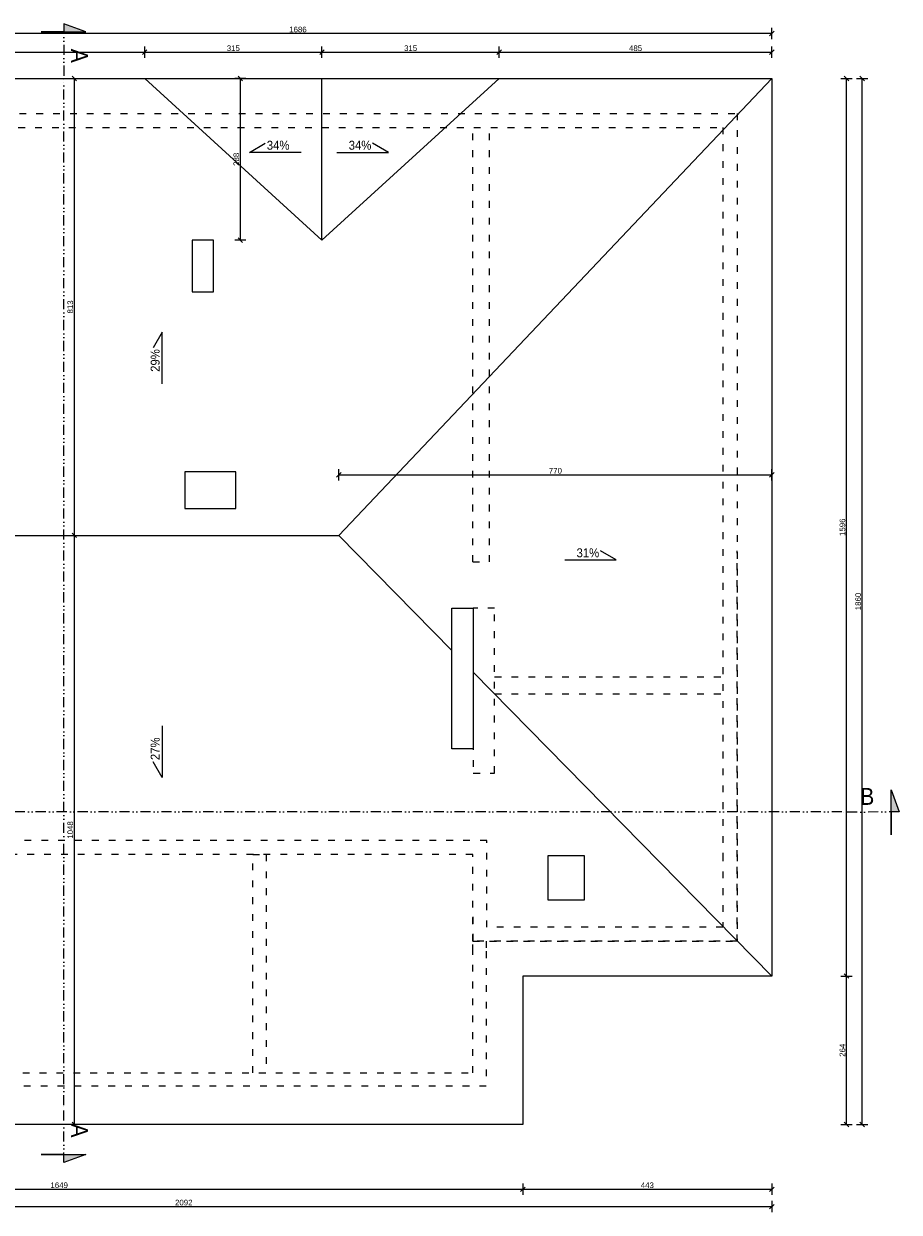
# Model space of a CAD drawing. Header units: millimetres. Extents: x -2720 to 125583, y -8970 to 34912.
# Tile 81 of 105: x 28262 to 29819, y 17685 to 19798. Entities that reach past the tile are written whole.
import ezdxf
from ezdxf.enums import TextEntityAlignment as Align

# ---------------------------------------------------------------- set-up
doc = ezdxf.new("R2010")
doc.units = ezdxf.units.MM
doc.linetypes.add('1KS_2KP-50', pattern=[37.05, 12, 6, -6.35, 0, -6.35, 0, -6.35])
doc.linetypes.add('ACAD_ISO03W100', pattern=[30, 12, -18])
for name, color, linetype, lineweight in [('A_LINIA PRZEKROJOWA', 223, '1KS_2KP-50', 15), ('A_OPISY', 40, 'Continuous', 9), ('A_WIDOK', 141, 'Continuous', 13), ('A_WYMIAROWANIE', 7, 'Continuous', 9)]:
    doc.layers.add(name, color=color, linetype=linetype, lineweight=lineweight)
doc.layers.add('A_WIDOK 2PLAN', color=7, linetype='Continuous', lineweight=9, true_color=0x666666)
doc.styles.add('ARIAL', font='arial.ttf')
doc.styles.add('DEMIURG_100_etykiety', font='arial.ttf', dxfattribs={"width": 0.9, "height": 30})
doc.styles.add('MPP_opisy_1-100', font='romans.shx', dxfattribs={"width": 0.6, "height": 25})
doc.styles.get("Standard").update_dxf_attribs({"font": 'arial.ttf'})
doc.dimstyles.new('1 do 100', dxfattribs={"dimtxt": 10, "dimasz": 8, "dimexe": 10, "dimexo": 10, "dimgap": 2, "dimtad": 1, "dimdec": 0, "dimtxsty": 'Standard', "dimblk": 'OBLIQUE', "dimcen": 2.5, "dimadec": 0, "dimazin": 0, "dimtfac": 1, "dimtdec": 0, "dimtmove": 0, "dimatfit": 3, "dimldrblk": 'OBLIQUE', "dimfxl": 10, "dimfxlon": 1, "dimarcsym": 0})

# ---------------------------------------------------------------- blocks, each defined once
blk = doc.blocks.new('mpp_pochylnia1')
at = {"layer": 'A_OPISY'}
blk.add_lwpolyline([(82.5, 0), (-9.2, 0), (18.8, 16.2)], dxfattribs=at)
blk.add_lwpolyline([(82.5, 0), (-9.2, 0), (18.8, 16.2)], dxfattribs=at)
at = {"layer": 'A_OPISY', "style": 'MPP_opisy_1-100', "width": 0.6}
blk.add_attdef('%', (23.4, 4.7), '', height=25, dxfattribs=at)
blk = doc.blocks.new('_Oblique')
at = {"color": 0, "linetype": 'ByBlock', "lineweight": -2}
blk.add_line((-0.5, -0.5), (0.5, 0.5), dxfattribs=at)
blk = doc.blocks.new('*D197')
at = {"layer": 'A_WYMIAROWANIE', "color": 0, "lineweight": -2, "ltscale": 2, "transparency": 16777216}
for p, q in [((27500.7, 17735.5), (27500.7, 17715.5)), ((29149.2, 17735.5), (29149.2, 17715.5)), ((27500.7, 17725.5), (29149.2, 17725.5))]:
    blk.add_line(p, q, dxfattribs=at)
at = {"layer": 'Defpoints', "color": 0, "ltscale": 2, "transparency": 16777216}
for p in [(27500.7, 17840.7), (29149.2, 17840.7), (29149.2, 17725.5)]:
    blk.add_point(p, dxfattribs=at)
at = {"layer": 'A_WYMIAROWANIE', "color": 0, "lineweight": -2, "ltscale": 2, "transparency": 16777216, "xscale": 8, "yscale": 8, "zscale": 8, "rotation": 180}
blk.add_blockref('_Oblique', (27500.7, 17725.5), dxfattribs=at)
at = {"layer": 'A_WYMIAROWANIE', "color": 0, "lineweight": -2, "ltscale": 2, "transparency": 16777216, "xscale": 8, "yscale": 8, "zscale": 8}
blk.add_blockref('_Oblique', (29149.2, 17725.5), dxfattribs=at)
at = {"layer": 'A_WYMIAROWANIE', "color": 0, "ltscale": 2, "transparency": 16777216, "insert": (28325, 17732.6), "char_height": 10, "attachment_point": 5}
blk.add_mtext('1649', dxfattribs=at)
blk = doc.blocks.new('*D198')
at = {"layer": 'A_WYMIAROWANIE', "color": 0, "lineweight": -2, "ltscale": 2, "transparency": 16777216}
for p, q in [((29149.2, 17735.5), (29149.2, 17715.5)), ((29592.2, 17735.5), (29592.2, 17715.5)), ((29149.2, 17725.5), (29592.2, 17725.5))]:
    blk.add_line(p, q, dxfattribs=at)
at = {"layer": 'Defpoints', "color": 0, "ltscale": 2, "transparency": 16777216}
for p in [(29592.2, 18104.7), (29149.2, 17840.7), (29592.2, 17725.5)]:
    blk.add_point(p, dxfattribs=at)
at = {"layer": 'A_WYMIAROWANIE', "color": 0, "lineweight": -2, "ltscale": 2, "transparency": 16777216, "xscale": 8, "yscale": 8, "zscale": 8, "rotation": 180}
blk.add_blockref('_Oblique', (29149.2, 17725.5), dxfattribs=at)
at = {"layer": 'A_WYMIAROWANIE', "color": 0, "lineweight": -2, "ltscale": 2, "transparency": 16777216, "xscale": 8, "yscale": 8, "zscale": 8}
blk.add_blockref('_Oblique', (29592.2, 17725.5), dxfattribs=at)
at = {"layer": 'A_WYMIAROWANIE', "color": 0, "ltscale": 2, "transparency": 16777216, "insert": (29370.7, 17732.6), "char_height": 10, "attachment_point": 5}
blk.add_mtext('443', dxfattribs=at)
blk = doc.blocks.new('*D199')
at = {"layer": 'A_WYMIAROWANIE', "color": 0, "lineweight": -2, "ltscale": 2, "transparency": 16777216}
for p, q in [((29714.7, 18104.7), (29734.7, 18104.7)), ((29724.7, 17840.7), (29724.7, 18104.7)), ((29714.7, 17840.7), (29734.7, 17840.7))]:
    blk.add_line(p, q, dxfattribs=at)
at = {"layer": 'Defpoints', "color": 0, "ltscale": 2, "transparency": 16777216}
for p in [(29149.2, 18104.7), (29724.7, 18104.7), (29149.2, 17840.7)]:
    blk.add_point(p, dxfattribs=at)
at = {"layer": 'A_WYMIAROWANIE', "color": 0, "lineweight": -2, "ltscale": 2, "transparency": 16777216, "xscale": 8, "yscale": 8, "zscale": 8}
for p, rotation in [((29724.7, 18104.7), 90), ((29724.7, 17840.7), 270)]:
    blk.add_blockref('_Oblique', p, dxfattribs=dict(at, rotation=rotation))
at = {"layer": 'A_WYMIAROWANIE', "color": 0, "ltscale": 2, "transparency": 16777216, "insert": (29717.6, 17972.7), "char_height": 10, "attachment_point": 5, "rotation": 90}
blk.add_mtext('264', dxfattribs=at)
blk = doc.blocks.new('*D200')
at = {"layer": 'A_WYMIAROWANIE', "color": 0, "lineweight": -2, "ltscale": 2, "transparency": 16777216}
for p, q in [((29714.7, 19700.7), (29734.7, 19700.7)), ((29724.7, 18104.7), (29724.7, 19700.7)), ((29714.7, 18104.7), (29734.7, 18104.7))]:
    blk.add_line(p, q, dxfattribs=at)
at = {"layer": 'Defpoints', "color": 0, "ltscale": 2, "transparency": 16777216}
for p in [(29592.2, 19700.7), (29724.7, 19700.7), (29149.2, 18104.7)]:
    blk.add_point(p, dxfattribs=at)
at = {"layer": 'A_WYMIAROWANIE', "color": 0, "lineweight": -2, "ltscale": 2, "transparency": 16777216, "xscale": 8, "yscale": 8, "zscale": 8}
for p, rotation in [((29724.7, 19700.7), 90), ((29724.7, 18104.7), 270)]:
    blk.add_blockref('_Oblique', p, dxfattribs=dict(at, rotation=rotation))
at = {"layer": 'A_WYMIAROWANIE', "color": 0, "ltscale": 2, "transparency": 16777216, "insert": (29717.6, 18902.7), "char_height": 10, "attachment_point": 5, "rotation": 90}
blk.add_mtext('1596', dxfattribs=at)
blk = doc.blocks.new('*D201')
at = {"layer": 'A_WYMIAROWANIE', "color": 0, "lineweight": -2, "ltscale": 2, "transparency": 16777216}
for p, q in [((29742.7, 19700.7), (29762.7, 19700.7)), ((29752.7, 17840.7), (29752.7, 19700.7)), ((29742.7, 17840.7), (29762.7, 17840.7))]:
    blk.add_line(p, q, dxfattribs=at)
at = {"layer": 'Defpoints', "color": 0, "ltscale": 2, "transparency": 16777216}
for p in [(29311.1, 19700.7), (29752.7, 19700.7), (29082.9, 17840.7)]:
    blk.add_point(p, dxfattribs=at)
at = {"layer": 'A_WYMIAROWANIE', "color": 0, "lineweight": -2, "ltscale": 2, "transparency": 16777216, "xscale": 8, "yscale": 8, "zscale": 8}
for p, rotation in [((29752.7, 19700.7), 90), ((29752.7, 17840.7), 270)]:
    blk.add_blockref('_Oblique', p, dxfattribs=dict(at, rotation=rotation))
at = {"layer": 'A_WYMIAROWANIE', "color": 0, "ltscale": 2, "transparency": 16777216, "insert": (29745.6, 18770.7), "char_height": 10, "attachment_point": 5, "rotation": 90}
blk.add_mtext('1860', dxfattribs=at)
blk = doc.blocks.new('*D202')
at = {"layer": 'A_WYMIAROWANIE', "color": 0, "lineweight": -2, "ltscale": 2, "transparency": 16777216}
for p, q in [((27500.7, 17704.7), (27500.7, 17684.7)), ((27500.7, 17694.7), (29592.2, 17694.7)), ((29592.2, 17704.7), (29592.2, 17684.7))]:
    blk.add_line(p, q, dxfattribs=at)
at = {"layer": 'Defpoints', "color": 0, "ltscale": 2, "transparency": 16777216}
for p in [(29592.2, 18104.7), (27500.7, 17840.7), (29592.2, 17694.7)]:
    blk.add_point(p, dxfattribs=at)
at = {"layer": 'A_WYMIAROWANIE', "color": 0, "lineweight": -2, "ltscale": 2, "transparency": 16777216, "xscale": 8, "yscale": 8, "zscale": 8, "rotation": 180}
blk.add_blockref('_Oblique', (27500.7, 17694.7), dxfattribs=at)
at = {"layer": 'A_WYMIAROWANIE', "color": 0, "lineweight": -2, "ltscale": 2, "transparency": 16777216, "xscale": 8, "yscale": 8, "zscale": 8}
blk.add_blockref('_Oblique', (29592.2, 17694.7), dxfattribs=at)
at = {"layer": 'A_WYMIAROWANIE', "color": 0, "ltscale": 2, "transparency": 16777216, "insert": (28546.5, 17701.8), "char_height": 10, "attachment_point": 5}
blk.add_mtext('2092', dxfattribs=at)
blk = doc.blocks.new('*D203')
at = {"layer": 'A_WYMIAROWANIE', "color": 0, "lineweight": -2, "ltscale": 2, "transparency": 16777216}
for p, q in [((27906.7, 19737.3), (27906.7, 19757.3)), ((27906.7, 19747.3), (28477.1, 19747.3)), ((28477.1, 19737.3), (28477.1, 19757.3))]:
    blk.add_line(p, q, dxfattribs=at)
at = {"layer": 'Defpoints', "color": 0, "ltscale": 2, "transparency": 16777216}
for p in [(28477.1, 19747.3), (27906.7, 19700.7), (28477.1, 19700.7)]:
    blk.add_point(p, dxfattribs=at)
at = {"layer": 'A_WYMIAROWANIE', "color": 0, "lineweight": -2, "ltscale": 2, "transparency": 16777216, "xscale": 8, "yscale": 8, "zscale": 8, "rotation": 180}
blk.add_blockref('_Oblique', (27906.7, 19747.3), dxfattribs=at)
at = {"layer": 'A_WYMIAROWANIE', "color": 0, "lineweight": -2, "ltscale": 2, "transparency": 16777216, "xscale": 8, "yscale": 8, "zscale": 8}
blk.add_blockref('_Oblique', (28477.1, 19747.3), dxfattribs=at)
at = {"layer": 'A_WYMIAROWANIE', "color": 0, "ltscale": 2, "transparency": 16777216, "insert": (28191.9, 19754.4), "char_height": 10, "attachment_point": 5}
blk.add_mtext('570', dxfattribs=at)
blk = doc.blocks.new('*D204')
at = {"layer": 'A_WYMIAROWANIE', "color": 0, "lineweight": -2, "ltscale": 2, "transparency": 16777216}
for p, q in [((28477.1, 19737.3), (28477.1, 19757.3)), ((28477.1, 19747.3), (28792.2, 19747.3)), ((28792.2, 19737.3), (28792.2, 19757.3))]:
    blk.add_line(p, q, dxfattribs=at)
at = {"layer": 'Defpoints', "color": 0, "ltscale": 2, "transparency": 16777216}
for p in [(28792.2, 19747.3), (28477.1, 19700.7), (28792.2, 19700.7)]:
    blk.add_point(p, dxfattribs=at)
at = {"layer": 'A_WYMIAROWANIE', "color": 0, "lineweight": -2, "ltscale": 2, "transparency": 16777216, "xscale": 8, "yscale": 8, "zscale": 8, "rotation": 180}
blk.add_blockref('_Oblique', (28477.1, 19747.3), dxfattribs=at)
at = {"layer": 'A_WYMIAROWANIE', "color": 0, "lineweight": -2, "ltscale": 2, "transparency": 16777216, "xscale": 8, "yscale": 8, "zscale": 8}
blk.add_blockref('_Oblique', (28792.2, 19747.3), dxfattribs=at)
at = {"layer": 'A_WYMIAROWANIE', "color": 0, "ltscale": 2, "transparency": 16777216, "insert": (28634.6, 19754.4), "char_height": 10, "attachment_point": 5}
blk.add_mtext('315', dxfattribs=at)
blk = doc.blocks.new('*D205')
at = {"layer": 'A_WYMIAROWANIE', "color": 0, "lineweight": -2, "ltscale": 2, "transparency": 16777216}
for p, q in [((28792.2, 19737.3), (28792.2, 19757.3)), ((28792.2, 19747.3), (29107.4, 19747.3)), ((29107.4, 19737.3), (29107.4, 19757.3))]:
    blk.add_line(p, q, dxfattribs=at)
at = {"layer": 'Defpoints', "color": 0, "ltscale": 2, "transparency": 16777216}
for p in [(29107.4, 19747.3), (28792.2, 19700.7), (29107.4, 19700.7)]:
    blk.add_point(p, dxfattribs=at)
at = {"layer": 'A_WYMIAROWANIE', "color": 0, "lineweight": -2, "ltscale": 2, "transparency": 16777216, "xscale": 8, "yscale": 8, "zscale": 8, "rotation": 180}
blk.add_blockref('_Oblique', (28792.2, 19747.3), dxfattribs=at)
at = {"layer": 'A_WYMIAROWANIE', "color": 0, "lineweight": -2, "ltscale": 2, "transparency": 16777216, "xscale": 8, "yscale": 8, "zscale": 8}
blk.add_blockref('_Oblique', (29107.4, 19747.3), dxfattribs=at)
at = {"layer": 'A_WYMIAROWANIE', "color": 0, "ltscale": 2, "transparency": 16777216, "insert": (28949.8, 19754.4), "char_height": 10, "attachment_point": 5}
blk.add_mtext('315', dxfattribs=at)
blk = doc.blocks.new('*D206')
at = {"layer": 'A_WYMIAROWANIE', "color": 0, "lineweight": -2, "ltscale": 2, "transparency": 16777216}
for p, q in [((29107.4, 19737.3), (29107.4, 19757.3)), ((29107.4, 19747.3), (29592.2, 19747.3)), ((29592.2, 19737.3), (29592.2, 19757.3))]:
    blk.add_line(p, q, dxfattribs=at)
at = {"layer": 'Defpoints', "color": 0, "ltscale": 2, "transparency": 16777216}
for p in [(29592.2, 19747.3), (29107.4, 19700.7), (29592.2, 19700.7)]:
    blk.add_point(p, dxfattribs=at)
at = {"layer": 'A_WYMIAROWANIE', "color": 0, "lineweight": -2, "ltscale": 2, "transparency": 16777216, "xscale": 8, "yscale": 8, "zscale": 8, "rotation": 180}
blk.add_blockref('_Oblique', (29107.4, 19747.3), dxfattribs=at)
at = {"layer": 'A_WYMIAROWANIE', "color": 0, "lineweight": -2, "ltscale": 2, "transparency": 16777216, "xscale": 8, "yscale": 8, "zscale": 8}
blk.add_blockref('_Oblique', (29592.2, 19747.3), dxfattribs=at)
at = {"layer": 'A_WYMIAROWANIE', "color": 0, "ltscale": 2, "transparency": 16777216, "insert": (29349.8, 19754.4), "char_height": 10, "attachment_point": 5}
blk.add_mtext('485', dxfattribs=at)
blk = doc.blocks.new('*D207')
at = {"layer": 'A_WYMIAROWANIE', "color": 0, "lineweight": -2, "ltscale": 2, "transparency": 16777216}
for p, q in [((27906.7, 19770.6), (27906.7, 19790.6)), ((29592.2, 19780.6), (27906.7, 19780.6)), ((29592.2, 19770.6), (29592.2, 19790.6))]:
    blk.add_line(p, q, dxfattribs=at)
at = {"layer": 'Defpoints', "color": 0, "ltscale": 2, "transparency": 16777216}
for p in [(27906.7, 19780.6), (27906.7, 19700.7), (29592.2, 19700.7)]:
    blk.add_point(p, dxfattribs=at)
at = {"layer": 'A_WYMIAROWANIE', "color": 0, "lineweight": -2, "ltscale": 2, "transparency": 16777216, "xscale": 8, "yscale": 8, "zscale": 8, "rotation": 180}
blk.add_blockref('_Oblique', (27906.7, 19780.6), dxfattribs=at)
at = {"layer": 'A_WYMIAROWANIE', "color": 0, "lineweight": -2, "ltscale": 2, "transparency": 16777216, "xscale": 8, "yscale": 8, "zscale": 8}
blk.add_blockref('_Oblique', (29592.2, 19780.6), dxfattribs=at)
at = {"layer": 'A_WYMIAROWANIE', "color": 0, "ltscale": 2, "transparency": 16777216, "insert": (28749.5, 19787.7), "char_height": 10, "attachment_point": 5}
blk.add_mtext('1686', dxfattribs=at)
blk = doc.blocks.new('*D210')
at = {"layer": 'A_WYMIAROWANIE', "color": 0, "lineweight": -2, "ltscale": 2, "transparency": 16777216}
for p, q in [((28657, 19700.7), (28637, 19700.7)), ((28647, 19700.7), (28647, 19413.2)), ((28657, 19413.2), (28637, 19413.2))]:
    blk.add_line(p, q, dxfattribs=at)
at = {"layer": 'Defpoints', "color": 0, "ltscale": 2, "transparency": 16777216}
for p in [(28792.2, 19700.7), (28647, 19413.2), (28792.2, 19413.2)]:
    blk.add_point(p, dxfattribs=at)
at = {"layer": 'A_WYMIAROWANIE', "color": 0, "lineweight": -2, "ltscale": 2, "transparency": 16777216, "xscale": 8, "yscale": 8, "zscale": 8}
for p, rotation in [((28647, 19700.7), 90), ((28647, 19413.2), 270)]:
    blk.add_blockref('_Oblique', p, dxfattribs=dict(at, rotation=rotation))
at = {"layer": 'A_WYMIAROWANIE', "color": 0, "ltscale": 2, "transparency": 16777216, "insert": (28639.9, 19556.9), "char_height": 10, "attachment_point": 5, "rotation": 90}
blk.add_mtext('288', dxfattribs=at)
blk = doc.blocks.new('*D211')
at = {"layer": 'A_WYMIAROWANIE', "color": 0, "lineweight": -2, "ltscale": 2, "transparency": 16777216}
for p, q in [((28822.2, 18985.9), (28822.2, 19005.9)), ((29592.2, 18985.9), (29592.2, 19005.9)), ((28822.2, 18995.9), (29592.2, 18995.9))]:
    blk.add_line(p, q, dxfattribs=at)
at = {"layer": 'Defpoints', "color": 0, "ltscale": 2, "transparency": 16777216}
for p in [(29592.2, 18995.9), (28822.2, 18888.2), (29592.2, 18888.2)]:
    blk.add_point(p, dxfattribs=at)
at = {"layer": 'A_WYMIAROWANIE', "color": 0, "lineweight": -2, "ltscale": 2, "transparency": 16777216, "xscale": 8, "yscale": 8, "zscale": 8, "rotation": 180}
blk.add_blockref('_Oblique', (28822.2, 18995.9), dxfattribs=at)
at = {"layer": 'A_WYMIAROWANIE', "color": 0, "lineweight": -2, "ltscale": 2, "transparency": 16777216, "xscale": 8, "yscale": 8, "zscale": 8}
blk.add_blockref('_Oblique', (29592.2, 18995.9), dxfattribs=at)
at = {"layer": 'A_WYMIAROWANIE', "color": 0, "ltscale": 2, "transparency": 16777216, "insert": (29207.2, 19003.1), "char_height": 10, "attachment_point": 5}
blk.add_mtext('770', dxfattribs=at)
blk = doc.blocks.new('*D212')
at = {"layer": 'A_WYMIAROWANIE', "color": 0, "lineweight": -2, "ltscale": 2, "transparency": 16777216}
for p, q in [((28341.8, 19700.7), (28361.8, 19700.7)), ((28351.8, 19700.7), (28351.8, 18888.2)), ((28341.8, 18888.2), (28361.8, 18888.2))]:
    blk.add_line(p, q, dxfattribs=at)
at = {"layer": 'Defpoints', "color": 0, "ltscale": 2, "transparency": 16777216}
for p in [(28310, 19700.7), (28310, 18888.2), (28351.8, 18888.2)]:
    blk.add_point(p, dxfattribs=at)
at = {"layer": 'A_WYMIAROWANIE', "color": 0, "lineweight": -2, "ltscale": 2, "transparency": 16777216, "xscale": 8, "yscale": 8, "zscale": 8}
for p, rotation in [((28351.8, 19700.7), 90), ((28351.8, 18888.2), 270)]:
    blk.add_blockref('_Oblique', p, dxfattribs=dict(at, rotation=rotation))
at = {"layer": 'A_WYMIAROWANIE', "color": 0, "ltscale": 2, "transparency": 16777216, "insert": (28344.7, 19294.4), "char_height": 10, "attachment_point": 5, "rotation": 90}
blk.add_mtext('813', dxfattribs=at)
blk = doc.blocks.new('*D213')
at = {"layer": 'A_WYMIAROWANIE', "color": 0, "lineweight": -2, "ltscale": 2, "transparency": 16777216}
for p, q in [((28341.8, 18888.2), (28361.8, 18888.2)), ((28351.8, 18888.2), (28351.8, 17840.7)), ((28361.8, 17840.7), (28341.8, 17840.7))]:
    blk.add_line(p, q, dxfattribs=at)
at = {"layer": 'Defpoints', "color": 0, "ltscale": 2, "transparency": 16777216}
for p in [(28310, 18888.2), (28351.8, 17840.7), (28380.3, 17840.7)]:
    blk.add_point(p, dxfattribs=at)
at = {"layer": 'A_WYMIAROWANIE', "color": 0, "lineweight": -2, "ltscale": 2, "transparency": 16777216, "xscale": 8, "yscale": 8, "zscale": 8}
for p, rotation in [((28351.8, 18888.2), 90), ((28351.8, 17840.7), 270)]:
    blk.add_blockref('_Oblique', p, dxfattribs=dict(at, rotation=rotation))
at = {"layer": 'A_WYMIAROWANIE', "color": 0, "ltscale": 2, "transparency": 16777216, "insert": (28344.7, 18364.4), "char_height": 10, "attachment_point": 5, "rotation": 90}
blk.add_mtext('1048', dxfattribs=at)
blk = doc.blocks.new('linia przekroju')
at = {"linetype": 'Continuous', "lineweight": 5}
h = blk.add_hatch(color=256, dxfattribs=at)
h.dxf.hatch_style = 1
h.paths.add_polyline_path([(0, -40.5), (0, 39.3), (14.4, 0), (0, 0)])
at = {"linetype": 'Continuous'}
blk.add_lwpolyline([(0, -40.5), (0, 39.3), (14.4, 0), (0, 0)], close=True, dxfattribs=at)
blk.add_lwpolyline([(14.4, 0), (-87.6, -0.1)])
at = {"linetype": 'Continuous', "style": 'DEMIURG_100_etykiety', "width": 0.9, "flags": 8}
blk.add_attdef('NR_PRZEKROJU', (-55.1, 12.6), '', height=30, dxfattribs=at)

msp = doc.modelspace()

# ---------------------------------------------------------------- linework, layer by layer
at = {"layer": 'A_LINIA PRZEKROJOWA'}
for p, q in [((28333.18, 17875.02), (28333.18, 19695.97)), ((29716.61, 18396.4), (26844.03, 18396.4))]:
    msp.add_line(p, q, dxfattribs=at)
at = {"layer": 'A_WIDOK', "ltscale": 2}
for p, q in [((28792.23, 19413.16), (28477.07, 19700.66)), ((28792.23, 19413.16), (29107.38, 19700.66)), ((28792.23, 19413.16), (28792.23, 19700.66)), ((28822.23, 18888.16), (29592.23, 19700.66)), ((27812.85, 18888.16), (28822.23, 18888.16)), ((28822.23, 18888.16), (29023.23, 18683.64)), ((29061.23, 18644.97), (29592.23, 18104.66))]:
    msp.add_line(p, q, dxfattribs=at)
msp.add_lwpolyline([(27906.73, 19693.66), (27906.73, 19700.66), (29592.23, 19700.66), (29592.23, 18104.66), (29149.23, 18104.66), (29149.23, 17840.66), (27906.73, 17840.66), (27500.73, 17840.66), (27500.73, 18111.66)], dxfattribs=at)
for points in [[(28599.23, 19321.16), (28599.23, 19413.16), (28561.23, 19413.16), (28561.23, 19321.16)], [(28548.23, 18936.16), (28639.23, 18936.16), (28639.23, 19001.16), (28548.23, 19001.16)], [(29061.23, 18508.77), (29023.23, 18508.77), (29023.23, 18758.66), (29061.23, 18758.66)], [(29194.12, 18318.85), (29258.55, 18318.85), (29258.55, 18239.58), (29194.12, 18239.58)]]:
    msp.add_lwpolyline(points, close=True, dxfattribs=at)
at = {"layer": 'A_WIDOK 2PLAN', "linetype": 'ACAD_ISO03W100'}
for p, q in [((29060.23, 18840.92), (29060.23, 19613.66)), ((29090.23, 18840.92), (29090.23, 19613.66)), ((29060.23, 18840.92), (29090.23, 18840.92)), ((29099.23, 18636.66), (29505.23, 18636.66)), ((29099.23, 18606.66), (29505.23, 18606.66))]:
    msp.add_line(p, q, dxfattribs=at)
for points in [[(29530.23, 18320.66), (29530.23, 18166.66), (29060.23, 18166.66), (29060.23, 18320.66), (27924.23, 18320.66), (27924.23, 19638.66), (29530.23, 19638.66)], [(29505.23, 18320.66), (29505.23, 18191.66), (29085.23, 18191.66), (29085.23, 18345.66), (27922.23, 18345.66), (27922.23, 19613.66), (29505.23, 19613.66)], [(29061.23, 18465.66), (29099.23, 18465.66), (29099.23, 18758.66), (29061.23, 18758.66)], [(27756.23, 18161.66), (27780.23, 18161.66), (27780.23, 17932.66), (29060.23, 17932.66), (29060.23, 18148.66), (29060.23, 18166.66), (29084.23, 18166.66), (29084.23, 18148.66), (29084.23, 17908.66), (27756.23, 17908.66)]]:
    msp.add_lwpolyline(points, close=True, dxfattribs=at)
for points in [[(29060.23, 18209.66), (29060.23, 18166.66), (29530.23, 18166.66), (29530.23, 18860.66)], [(28669.23, 17932.66), (28669.23, 18320.66), (28693.23, 18320.66), (28693.23, 17932.66)]]:
    msp.add_lwpolyline(points, dxfattribs=at)

# ---------------------------------------------------------------- block references
at = {"layer": 'A_LINIA PRZEKROJOWA'}
ref = msp.add_blockref('linia przekroju', (28333.27, 19783.54), dxfattribs=dict(at, xscale=-1, rotation=270))
ref.add_attrib('NR_PRZEKROJU', 'A', dxfattribs={"layer": '0', "linetype": 'Continuous', "height": 30, "rotation": 270, "style": 'DEMIURG_100_etykiety', "width": 0.9}).set_placement((28336.96, 19753.61), align=Align.BOTTOM_LEFT)
ref = msp.add_blockref('linia przekroju', (29804.17, 18396.4), dxfattribs=at)
ref.add_attrib('NR_PRZEKROJU', 'B', dxfattribs={"layer": '0', "linetype": 'Continuous', "height": 30, "style": 'DEMIURG_100_etykiety', "width": 0.9}).set_placement((29749.09, 18400.09), align=Align.BOTTOM_LEFT)
ref = msp.add_blockref('linia przekroju', (28333.27, 17787.45), dxfattribs=dict(at, rotation=270))
ref.add_attrib('NR_PRZEKROJU', 'A', dxfattribs={"layer": '0', "linetype": 'Continuous', "height": 30, "rotation": 270, "style": 'DEMIURG_100_etykiety', "width": 0.9}).set_placement((28336.96, 17842.54), align=Align.BOTTOM_LEFT)
at = {"layer": 'A_OPISY'}
ref = msp.add_blockref('mpp_pochylnia1', (28672.62, 19569.3), dxfattribs=at)
ref.add_attrib('%', '34%', (28694.14, 19573.97), dxfattribs={"layer": '0', "height": 16, "style": 'ARIAL', "width": 0.9})
ref = msp.add_blockref('mpp_pochylnia1', (28901.11, 19569.3), dxfattribs=dict(at, xscale=-1, rotation=359.9999999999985))
ref.add_attrib('%', '34%', (28839.72, 19573.97), dxfattribs={"layer": '0', "height": 16, "rotation": 360, "style": 'ARIAL', "width": 0.9})
ref = msp.add_blockref('mpp_pochylnia1', (28508.27, 19240.42), dxfattribs=dict(at, xscale=-1, rotation=89.9999999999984))
ref.add_attrib('%', '29%', (28503.6, 19179.04), dxfattribs={"layer": '0', "height": 16, "rotation": 90, "style": 'ARIAL', "width": 0.9})
ref = msp.add_blockref('mpp_pochylnia1', (29306.23, 18844.53), dxfattribs=dict(at, xscale=-1, rotation=359.9999999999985))
ref.add_attrib('%', '31%', (29244.85, 18849.21), dxfattribs={"layer": '0', "height": 16, "rotation": 360, "style": 'ARIAL', "width": 0.9})
ref = msp.add_blockref('mpp_pochylnia1', (28508.27, 18466.9), dxfattribs=dict(at, rotation=90.0000000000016))
ref.add_attrib('%', '27%', (28503.6, 18488.67), dxfattribs={"layer": '0', "height": 16, "rotation": 90, "style": 'ARIAL', "width": 0.9})

# ---------------------------------------------------------------- dimensions: what is measured, and where the dimension line sits
at = {"layer": 'A_WYMIAROWANIE', "ltscale": 2}
for base, p1, p2, picture, middle in [((27906.72675017, 19780.5712518), (29592.22675017, 19700.66011344), (27906.72675017, 19700.66011344), '*D207', (28749.47675017, 19787.67698168)), ((28477.07, 19747.32), (27906.73, 19700.66), (28477.07, 19700.66), '*D203', (28191.9, 19754.43)), ((29592.23, 18995.95), (28822.23, 18888.16), (29592.23, 18888.16), '*D211', (29207.23, 19003.05)), ((29592.22675017, 17694.68356132), (27500.72675017, 17840.66011344), (29592.22675017, 18104.66011344), '*D202', (28546.47675017, 17701.7892912)), ((29149.22675017, 17725.53481669), (27500.72675017, 17840.66011344), (29149.22675017, 17840.66011344), '*D197', (28324.97675017, 17732.64054656))]:
    dim = msp.add_linear_dim(base=base, p1=p1, p2=p2, dimstyle='1 do 100', dxfattribs=at)
    dim.commit()
    dim.dimension.update_dxf_attribs({"geometry": picture, "text_midpoint": middle})
for base, p1, p2, picture, middle in [((28792.23, 19747.32), (28477.07, 19700.66), (28792.23, 19700.66), '*D204', (28634.65, 19754.43)), ((29107.38, 19747.32), (28792.23, 19700.66), (29107.38, 19700.66), '*D205', (28949.8, 19754.43)), ((29592.23, 19747.32), (29107.38, 19700.66), (29592.23, 19700.66), '*D206', (29349.8, 19754.43)), ((29592.23, 17725.53), (29149.23, 17840.66), (29592.23, 18104.66), '*D198', (29370.73, 17732.64))]:
    dim = msp.add_linear_dim(base=base, p1=p1, p2=p2, dimstyle='1 do 100', override={"dimtmove": 1}, dxfattribs=at)
    dim.commit()
    dim.dimension.update_dxf_attribs({"geometry": picture, "text_midpoint": middle})
for base, p1, p2, picture, middle in [((28351.83102653, 18888.16011344), (28309.9661562, 19700.66011344), (28309.9661562, 18888.16011344), '*D212', (28344.72188601, 19294.41011344)), ((28647.02297978, 19413.16011344), (28792.22675017, 19700.66011344), (28792.22675017, 19413.16011344), '*D210', (28639.91724991, 19556.91011344)), ((29752.69, 19700.66), (29082.91, 17840.66), (29311.14, 19700.66), '*D201', (29745.59, 18770.66)), ((29724.73, 18104.66), (29149.23, 17840.66), (29149.23, 18104.66), '*D199', (29717.62, 17972.66))]:
    dim = msp.add_linear_dim(base=base, p1=p1, p2=p2, angle=90, dimstyle='1 do 100', dxfattribs=at)
    dim.commit()
    dim.dimension.update_dxf_attribs({"geometry": picture, "text_midpoint": middle})
for base, p1, p2, picture, middle in [((29724.73, 19700.66), (29149.23, 18104.66), (29592.23, 19700.66), '*D200', (29717.62, 18902.66)), ((28351.83102653, 17840.66011344), (28309.9661562, 18888.16011344), (28380.32193629, 17840.66011344), '*D213', (28344.72529665, 18364.41011344))]:
    dim = msp.add_linear_dim(base=base, p1=p1, p2=p2, angle=90, dimstyle='1 do 100', override={"dimtmove": 1}, dxfattribs=at)
    dim.commit()
    dim.dimension.update_dxf_attribs({"geometry": picture, "text_midpoint": middle})

doc.saveas('drawing.dxf')
